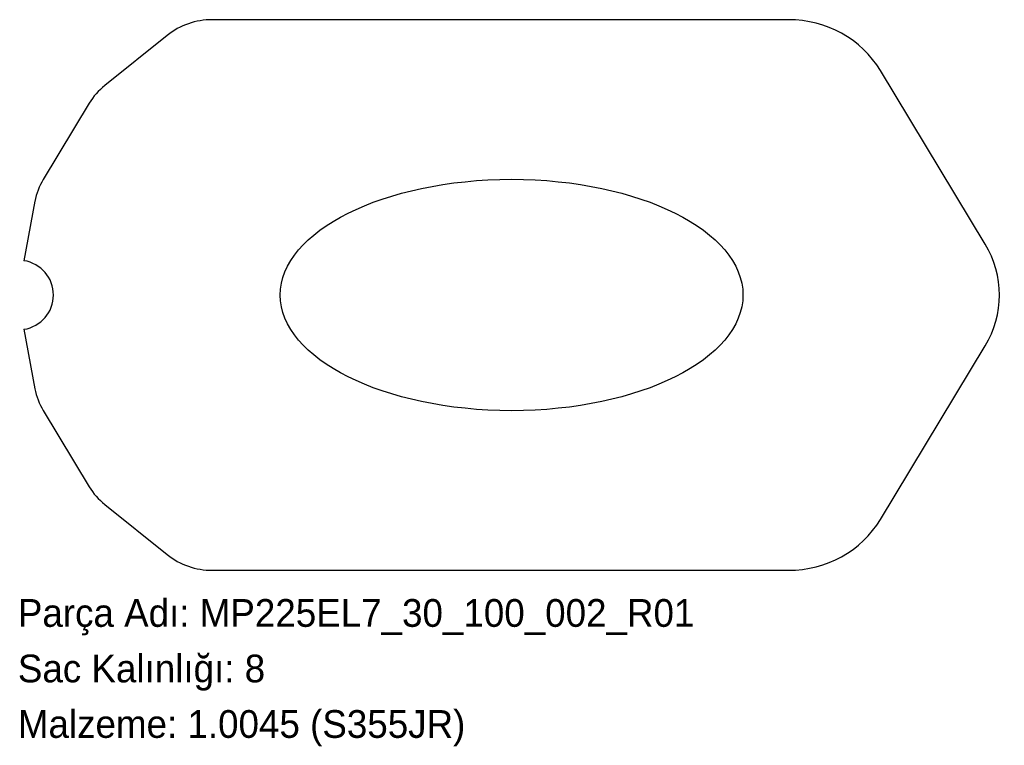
# Model space of a CAD drawing. Header units: millimetres. Extents: x 1 to 426, y -75 to 238.
import ezdxf

# ---------------------------------------------------------------- set-up
doc = ezdxf.new("R2010")
doc.units = ezdxf.units.MM
doc.linetypes.add('SLD-Katı', pattern=[0])
doc.linetypes.add('SLD-Sürekli', pattern=[0])
doc.layers.add('METIN', color=96, linetype='SLD-Katı')
doc.styles.add('SLDTEXTSTYLE0', font='ARIAL.TTF', dxfattribs={"width": 0.948, "bigfont": 'bigfont'})
doc.styles.add('SLDTEXTSTYLE1', font='ARIAL.TTF', dxfattribs={"width": 0.948})

msp = doc.modelspace()

# ---------------------------------------------------------------- linework, layer by layer
at = {"color": 7, "linetype": 'SLD-Sürekli', "lineweight": 25}
for p, q in [((333.03, 238.4), (84.07, 238.4)), ((64.57, 231.62), (37.61, 209.98)), ((418.16, 141.4), (372.88, 216.4)), ((30.84, 202.26), (10.97, 169.35)), ((7.37, 159.89), (2.64, 134.23)), ((2.64, 104.57), (7.37, 78.91)), ((372.88, 22.4), (418.16, 97.4)), ((10.97, 69.45), (30.84, 36.54)), ((37.61, 28.82), (64.57, 7.18)), ((84.07, 0.4), (333.03, 0.4))]:
    msp.add_line(p, q, dxfattribs=at)
msp.add_arc((0.37, 119.4), 15, 278.6895, 81.3105, dxfattribs=at)
for centre, major_axis, start_param, end_param in [((84.07, 209.4), (-30.33, 0), 4.712389, 5.410521), ((333.03, 194.4), (-46.01, 0), 3.665191, 4.712389), ((57.1, 187.76), (-30.33, 0), 5.410521, 5.759587), ((37.23, 154.85), (-30.33, 0), 5.759587, 6.108652), ((378.31, 119.4), (-46.01, 0), 2.617994, 3.665191), ((37.23, 83.95), (-30.33, 0), 0.174533, 0.523599), ((57.1, 51.04), (-30.33, 0), 0.523599, 0.872665), ((333.03, 44.4), (-46.01, 0), 1.570796, 2.617994), ((84.07, 29.4), (-30.33, 0), 0.872665, 1.570796)]:
    msp.add_ellipse(centre, major_axis=major_axis, ratio=0.956305, start_param=start_param, end_param=end_param, dxfattribs=at)
msp.add_ellipse((213.43, 119.4), major_axis=(100, 0), ratio=0.5, dxfattribs=at)

# ---------------------------------------------------------------- texts
at = {"layer": 'METIN', "char_height": 12, "attachment_point": 1}
for s, insert, style in [('Parça Adı: MP225EL7_30_100_002_R01', (0, -12.03), 'SLDTEXTSTYLE0'), ('Sac Kalınlığı: 8', (0, -36.03), 'SLDTEXTSTYLE0'), ('Malzeme: 1.0045 (S355JR)', (0, -60.03), 'SLDTEXTSTYLE1')]:
    msp.add_mtext(s, dxfattribs=dict(at, insert=insert, style=style))

doc.saveas('drawing.dxf')
